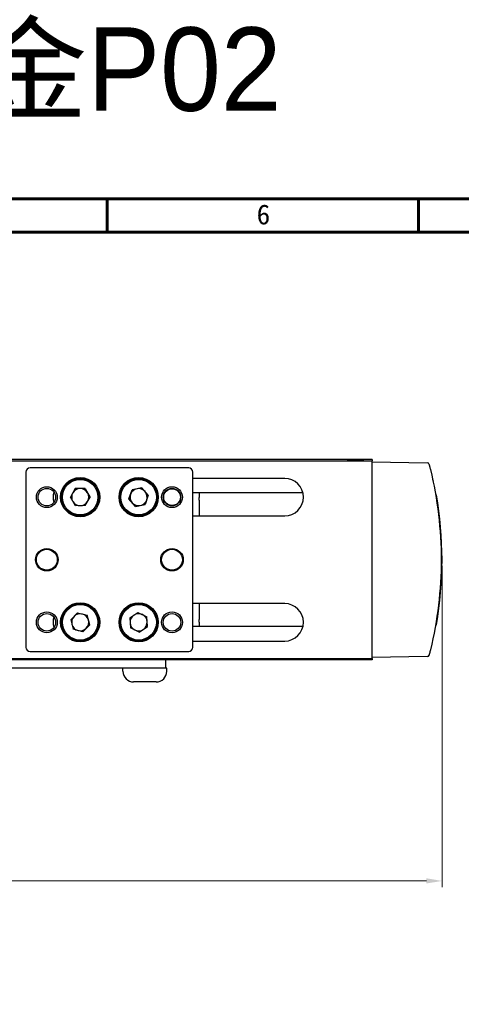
# Model space of a CAD drawing. Header units: inches. Extents: x 0 to 6721, y -3375 to 1330.
# Tile 197 of 198: x 6408 to 6514, y -70 to 166. Entities that reach past the tile are written whole.
import ezdxf

# ---------------------------------------------------------------- set-up
doc = ezdxf.new("R2010")
doc.units = ezdxf.units.IN
doc.header["$MEASUREMENT"] = 0
doc.layers.add('AM_5', color=3, linetype='Continuous', lineweight=15)
doc.layers.add('可見 (ISO)', color=7, linetype='Continuous', lineweight=25)
doc.layers.add('BORDER', color=7, linetype='Continuous')
doc.styles.get("Standard").update_dxf_attribs({"font": 'arial.ttf'})
doc.styles.add('尺寸標註', font='romans.shx', dxfattribs={"bigfont": 'CHINESET.SHX'})
doc.styles.add('標題欄', font='txt')
doc.dimstyles.new('CNS1.5$0', dxfattribs={"dimtxt": 3.75, "dimasz": 3.75, "dimexe": 1.5, "dimexo": 1.5, "dimgap": 2.25, "dimtad": 1, "dimtoh": 1, "dimdsep": 46, "dimtxsty": '尺寸標註', "dimcen": 0, "dimclrd": 2, "dimclre": 2, "dimclrt": 1, "dimadec": 0, "dimazin": 2, "dimtp": 0.1, "dimtm": 0.1, "dimtfac": 0.71, "dimtmove": 0, "dimatfit": 0, "dimfxl": 0, "dimlwd": 13, "dimlwe": 13, "dimarcsym": 0})

# ---------------------------------------------------------------- blocks, each defined once
blk = doc.blocks.new('A4-英文圖框-橫式')
at = {"layer": 'BORDER', "color": 123, "linetype": 'Continuous', "lineweight": 60, "ltscale": 25.4}
for p, q in [((2400.45, 183.5), (2400.45, 188.79)), ((2450.2, 183.5), (2450.2, 188.79)), ((2151.7, 183.5), (2549.79, 183.5))]:
    blk.add_line(p, q, dxfattribs=at)
blk.add_lwpolyline([(2151.7, 188.79), (2555.09, 188.79), (2555.09, -95.06), (2151.7, -95.06)], close=True, dxfattribs=at)
at = {"color": 60, "style": '標題欄'}
blk.add_text('6', height=3.18, dxfattribs=at).set_placement((2424.32, 184.72))
blk = doc.blocks.new('*D484')
at = {"layer": 'AM_5', "color": 2, "lineweight": 13}
for p, q in [((6509.66, 35.55), (6509.66, -41.43)), ((6284.89, 27.85), (6284.89, -41.43)), ((6505.91, -39.93), (6288.64, -39.93))]:
    blk.add_line(p, q, dxfattribs=at)
at = {"layer": 'AM_5', "color": 2}
for points in [[(6288.64, -39.3), (6288.64, -40.55), (6284.89, -39.93)], [(6505.91, -39.3), (6505.91, -40.55), (6509.66, -39.93)]]:
    blk.add_solid(points, dxfattribs=at)
at = {"layer": 'Defpoints', "color": 0}
for p in [(6509.66, 37.05), (6284.89, 29.35), (6284.89, -39.93)]:
    blk.add_point(p, dxfattribs=at)
at = {"layer": 'AM_5', "color": 1, "insert": (6397.27, -35.8), "char_height": 3.75, "attachment_point": 5, "style": '尺寸標註'}
blk.add_mtext('224.77', dxfattribs=at)

msp = doc.modelspace()

# ---------------------------------------------------------------- linework, layer by layer
at = {"layer": '可見 (ISO)'}
for p, q in [((6492.96, 61.054), (6322.96, 61.054)), ((6322.96, 60.754), (6492.96, 60.754)), ((6448.96, 59.054), (6410.96, 59.054)), ((6490.86, 60.954), (6487.06, 60.954)), ((6487.06, 60.754), (6487.06, 60.954)), ((6490.86, 60.754), (6490.86, 60.954)), ((6492.96, 61.054), (6492.96, 60.754)), ((6492.96, 58.754), (6492.96, 60.754)), ((6492.96, 60.504), (6506.086, 60.274)), ((6409.96, 58.054), (6409.96, 16.054)), ((6449.96, 16.054), (6449.96, 58.054)), ((6492.96, 15.354), (6492.96, 58.754)), ((6437.733, 54.281), (6435.418, 53.837)), ((6439.275, 52.497), (6437.733, 54.281)), ((6471.96, 56.554), (6449.96, 56.554)), ((6421.768, 54.088), (6420.602, 52.039)), ((6421.794, 50.004), (6420.602, 52.039)), ((6424.126, 54.103), (6421.768, 54.088)), ((6424.126, 54.103), (6425.317, 52.068)), ((6424.151, 50.019), (6425.317, 52.068)), ((6434.644, 51.61), (6435.418, 53.837)), ((6439.275, 52.497), (6438.502, 50.27)), ((6476.347, 53.054), (6449.96, 53.054)), ((6451.46, 53.054), (6451.46, 51.989)), ((6451.46, 51.35), (6451.46, 51.989)), ((6508.123, 52.638), (6508.326, 52.634)), ((6424.151, 50.019), (6421.794, 50.004)), ((6436.186, 49.826), (6434.644, 51.61)), ((6436.186, 49.826), (6438.502, 50.27)), ((6451.46, 51.35), (6451.46, 47.554)), ((6449.96, 47.554), (6471.96, 47.554)), ((6471.96, 26.554), (6449.96, 26.554)), ((6451.46, 26.554), (6451.46, 22.757)), ((6420.676, 22.642), (6422.328, 24.325)), ((6422.328, 24.325), (6424.611, 23.737)), ((6425.243, 21.465), (6424.611, 23.737)), ((6434.842, 23.091), (6436.8, 24.406)), ((6436.8, 24.406), (6438.917, 23.368)), ((6420.676, 22.642), (6421.308, 20.371)), ((6423.591, 19.782), (6425.243, 21.465)), ((6434.842, 23.091), (6435.002, 20.739)), ((6439.077, 21.016), (6438.917, 23.368)), ((6451.46, 22.118), (6451.46, 22.757)), ((6451.46, 22.118), (6451.46, 21.054)), ((6508.123, 21.469), (6508.326, 21.473)), ((6423.591, 19.782), (6421.308, 20.371)), ((6437.119, 19.701), (6435.002, 20.739)), ((6437.119, 19.701), (6439.077, 21.016)), ((6476.347, 21.054), (6449.96, 21.054)), ((6449.96, 17.554), (6471.96, 17.554)), ((6410.96, 15.054), (6448.96, 15.054)), ((6492.96, 13.354), (6492.96, 15.354)), ((6322.96, 13.354), (6492.96, 13.354)), ((6492.96, 13.054), (6322.96, 13.054)), ((6443.46, 11.054), (6443.46, 13.054)), ((6487.06, 13.354), (6487.06, 13.154)), ((6487.06, 13.154), (6490.86, 13.154)), ((6490.86, 13.354), (6490.86, 13.154)), ((6506.086, 13.833), (6492.96, 13.604)), ((6492.96, 13.354), (6492.96, 13.054)), ((6441.46, 11.054), (6305.46, 11.054)), ((6433.21, 10.314), (6433.21, 11.054)), ((6443.46, 11.054), (6441.46, 11.054)), ((6443.71, 11.054), (6443.46, 11.054)), ((6443.71, 10.314), (6443.71, 11.054)), ((6441.15, 7.754), (6435.77, 7.754))]:
    msp.add_line(p, q, dxfattribs=at)
for centre, radius in [((6422.96, 52.054), 4.7), ((6436.96, 52.054), 4.7), ((6414.96, 52.054), 2.5), ((6422.96, 52.054), 4.5), ((6422.96, 52.054), 4.25), ((6436.96, 52.054), 4.5), ((6436.96, 52.054), 4.25), ((6444.96, 52.054), 2.5), ((6414.96, 52.054), 2.1), ((6444.96, 52.054), 2.1), ((6444.96, 52.054), 2), ((6414.96, 37.054), 2.7), ((6414.96, 37.054), 2.5), ((6444.96, 37.054), 2.7), ((6444.96, 37.054), 2.5), ((6422.96, 22.054), 4.7), ((6422.96, 22.054), 4.5), ((6422.96, 22.054), 4.25), ((6436.96, 22.054), 4.7), ((6436.96, 22.054), 4.5), ((6436.96, 22.054), 4.25), ((6414.96, 22.054), 2.5), ((6414.96, 22.054), 2.1), ((6444.96, 22.054), 2.5), ((6444.96, 22.054), 2.1)]:
    msp.add_circle(centre, radius, dxfattribs=at)
for centre, radius, start, end in [((6410.96, 58.054), 1, 90, 180), ((6448.96, 58.054), 1, 0, 90), ((6506.077, 59.775), 0.5, 14.45862, 89), ((6471.96, 52.054), 4.5, 270, 90), ((6420.96, 52.054), 4.5, 163.7398, 196.2602), ((6422.96, 52.054), 2.042, 150.36064, 210.36064), ((6422.96, 52.054), 2.042, 90.36064, 150.36064), ((6422.96, 52.054), 2.042, 30.36064, 90.36064), ((6422.96, 52.054), 2.042, 330.36064, 30.36064), ((6436.96, 52.054), 2.042, 160.84445, 220.84445), ((6436.96, 52.054), 2.042, 100.84445, 160.84445), ((6436.96, 52.054), 2.042, 40.84445, 100.84445), ((6436.96, 52.054), 2.042, 340.84445, 40.84445), ((6417.96, 37.054), 91.7, 350.21734, 9.78266), ((6422.96, 52.054), 2.042, 210.36064, 270.36064), ((6422.96, 52.054), 2.042, 270.36064, 330.36064), ((6436.96, 52.054), 2.042, 220.84445, 280.84445), ((6436.96, 52.054), 2.042, 280.84445, 340.84445), ((6471.96, 22.054), 4.5, 270, 90), ((6422.96, 22.054), 2.042, 75.54391, 135.54391), ((6422.96, 22.054), 2.042, 15.54391, 75.54391), ((6436.96, 22.054), 2.042, 123.88477, 183.88477), ((6436.96, 22.054), 2.042, 63.88477, 123.88477), ((6436.96, 22.054), 2.042, 3.88477, 63.88477), ((6420.96, 22.054), 4.5, 163.7398, 196.2602), ((6422.96, 22.054), 2.042, 135.54391, 195.54391), ((6422.96, 22.054), 2.042, 195.54391, 255.54391), ((6422.96, 22.054), 2.042, 315.54391, 15.54391), ((6436.96, 22.054), 2.042, 183.88477, 243.88477), ((6436.96, 22.054), 2.042, 303.88477, 3.88477), ((6422.96, 22.054), 2.042, 255.54391, 315.54391), ((6436.96, 22.054), 2.042, 243.88477, 303.88477), ((6410.96, 16.054), 1, 180, 270), ((6448.96, 16.054), 1, 270, 0), ((6506.077, 14.333), 0.5, 271, 345.54138), ((6435.77, 10.314), 2.56, 180, 270), ((6441.15, 10.314), 2.56, 270, 0)]:
    msp.add_arc(centre, radius, start, end, dxfattribs=at)
for points, knots in [([(6506.562, 59.899), (6506.562, 59.899), (6506.571, 59.865), (6506.587, 59.8), (6506.596, 59.768), (6506.606, 59.727), (6506.618, 59.68), (6506.63, 59.633), (6506.643, 59.581), (6506.658, 59.522), (6506.673, 59.463), (6506.69, 59.398), (6506.707, 59.329), (6506.724, 59.261), (6506.742, 59.189), (6506.761, 59.113), (6506.798, 58.962), (6506.838, 58.801), (6506.878, 58.637)], [0, 0, 0, 0, 0.0005013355, 0.0005013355, 0.0005013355, 0.0007522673, 0.0007522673, 0.0007522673, 0.0010034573, 0.0010034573, 0.0010034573, 0.0012549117, 0.0012549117, 0.0012549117, 0.0015065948, 0.0015065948, 0.0015065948, 0.0020104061, 0.0020104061, 0.0020104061, 0.0020104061]), ([(6506.878, 58.637), (6508.591, 51.579), (6509.46, 44.317), (6509.46, 37.054), (6509.46, 29.791), (6508.591, 22.528), (6506.878, 15.47)], [2.90346211, 2.90346211, 2.90346211, 2.90346211, 3.14159265, 3.14159265, 3.14159265, 3.3797232, 3.3797232, 3.3797232, 3.3797232]), ([(6507.891, 20.182), (6507.891, 20.182), (6507.891, 20.182), (6507.89, 20.181), (6507.89, 20.18), (6507.89, 20.178), (6507.89, 20.177), (6507.889, 20.175)], [0.028709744, 0.028709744, 0.028709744, 0.028709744, 0.031483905, 0.031483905, 0.040053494, 0.040053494, 0.045899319, 0.045899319, 0.045899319, 0.045899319]), ([(6507.891, 20.182), (6507.891, 20.182), (6507.891, 20.182), (6507.89, 20.181), (6507.89, 20.18), (6507.89, 20.178), (6507.89, 20.177), (6507.889, 20.175)], [0.028712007, 0.028712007, 0.028712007, 0.028712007, 0.031483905, 0.031483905, 0.040053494, 0.040053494, 0.045899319, 0.045899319, 0.045899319, 0.045899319]), ([(6506.878, 15.47), (6506.838, 15.307), (6506.798, 15.144), (6506.761, 14.994), (6506.723, 14.844), (6506.688, 14.703), (6506.658, 14.586), (6506.643, 14.527), (6506.63, 14.473), (6506.618, 14.426), (6506.606, 14.379), (6506.596, 14.34), (6506.587, 14.307), (6506.579, 14.275), (6506.572, 14.249), (6506.568, 14.233), (6506.564, 14.216), (6506.562, 14.208), (6506.562, 14.208)], [0, 0, 0, 0, 0.0005003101, 0.0005003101, 0.0005003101, 0.0010006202, 0.0010006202, 0.0010006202, 0.0012523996, 0.0012523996, 0.0012523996, 0.0015009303, 0.0015009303, 0.0015009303, 0.0017510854, 0.0017510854, 0.0017510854, 0.0020012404, 0.0020012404, 0.0020012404, 0.0020012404]), ([(6506.751, 14.957), (6506.748, 14.942), (6506.745, 14.929), (6506.733, 14.884), (6506.728, 14.864), (6506.727, 14.861), (6506.727, 14.861), (6506.727, 14.861)], [0, 0, 0, 0, 0.016458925, 0.016458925, 0.06603388, 0.06603388, 0.068068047, 0.068068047, 0.068068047, 0.068068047]), ([(6506.751, 14.957), (6506.748, 14.942), (6506.745, 14.929), (6506.733, 14.884), (6506.728, 14.864), (6506.727, 14.861), (6506.727, 14.861), (6506.727, 14.861)], [0, 0, 0, 0, 0.016458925, 0.016458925, 0.06603388, 0.06603388, 0.068068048, 0.068068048, 0.068068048, 0.068068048])]:
    msp.add_open_spline(points, degree=3, knots=knots, dxfattribs=at)
for points in [[(6507.398, 56.365), (6507.436, 56.19), (6507.473, 56.016), (6507.509, 55.848)], [(6507.833, 54.232), (6507.848, 54.154), (6507.86, 54.089), (6507.869, 54.04)], [(6507.889, 53.936), (6507.89, 53.93), (6507.891, 53.926), (6507.891, 53.926)]]:
    msp.add_open_spline(points, degree=3, dxfattribs=at)

# ---------------------------------------------------------------- block references
at = {"xscale": 1.5, "yscale": 1.5, "zscale": 1.5}
msp.add_blockref('A4-英文圖框-橫式', (2828.764, -159.656), dxfattribs=at)

# ---------------------------------------------------------------- texts
at = {"color": 7, "insert": (6358.852, 153.535), "char_height": 20, "attachment_point": 5}
msp.add_mtext_dynamic_manual_height_columns('{\\fPMingLiU|b0|i0|c136|p18;左折WL + 板金P02}', width=252.6866, gutter_width=12.5, heights=[0], dxfattribs=at)

# ---------------------------------------------------------------- dimensions: what is measured, and where the dimension line sits
at = {"layer": 'AM_5'}
dim = msp.add_linear_dim(base=(6284.89, -39.928), p1=(6509.66, 37.054), p2=(6284.89, 29.354), dimstyle='CNS1.5$0', override={"dimpost": ''}, dxfattribs=at)
dim.commit()
dim.dimension.update_dxf_attribs({"geometry": '*D484', "text_midpoint": (6397.275, -35.803)})

doc.saveas('drawing.dxf')
